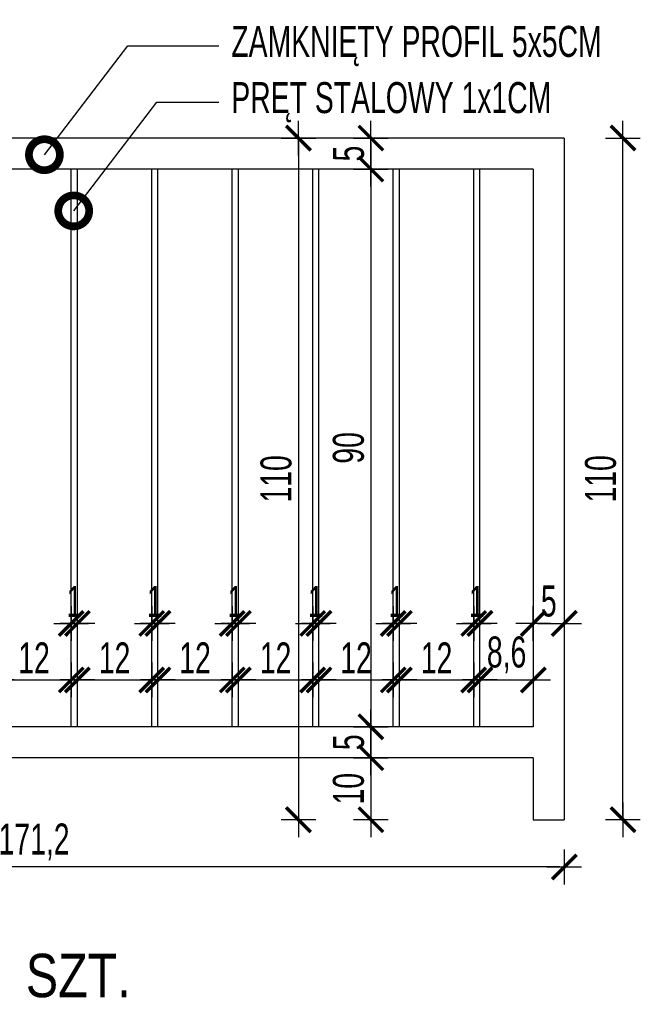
# Model space of a CAD drawing. Header units: millimetres. Extents: x 110792 to 170831, y 17890 to 25890.
# Tile 35 of 44: x 167983 to 168084, y 21352 to 21511. Entities that reach past the tile are written whole.
import ezdxf
from ezdxf import colors
from ezdxf.entities.mleader import LeaderData, LeaderLine
from ezdxf.math import Vec2, Vec3

# ---------------------------------------------------------------- set-up
doc = ezdxf.new("R2010")
doc.units = ezdxf.units.MM
doc.layers.get('DEFPOINTS').update_dxf_attribs({"lineweight": 9})
for name, color, linetype in [('_HSA_OPIS', 43, 'Continuous'), ('_HSA_WIDOKOWE_CIENKIE', 8, 'Continuous'), ('_HSA_WYM_20', 141, 'Continuous'), ('_HSA_ŚCIANY_CIENKIE', 2, 'Continuous')]:
    doc.layers.add(name, color=color, linetype=linetype)
doc.styles.add('ARIAL_20', font='Arial Narrow.ttf', dxfattribs={"width": 0.8, "height": 5})
doc.styles.add('ARIAL_30', font='Arial.ttf', dxfattribs={"width": 0.8, "height": 7})
doc.dimstyles.new('WYM_WEWN_20', dxfattribs={"dimscale": 0.7, "dimtxt": 5, "dimasz": 1, "dimexe": 10, "dimexo": 0, "dimgap": 1.5, "dimtad": 1, "dimdec": 1, "dimrnd": 1e-05, "dimtxsty": 'ARIAL_20', "dimblk": 'Wym-03', "dimcen": 0, "dimdle": 10, "dimse1": 1, "dimse2": 1, "dimclrt": 256, "dimazin": 2, "dimtfac": 1, "dimtdec": 1, "dimtix": 1, "dimtmove": 2, "dimatfit": 0, "dimfxl": 1, "dimtolj": 1, "dimtzin": 0, "dimarcsym": 0})

# ---------------------------------------------------------------- blocks, each defined once
blk = doc.blocks.new('Wym-03')
for p, q in [((0, 4), (0, -4)), ((-4, 0), (4, 0))]:
    blk.add_line(p, q)
blk.add_lwpolyline([(-2.83, -2.83, 0.8, 0.8, 0), (2.83, 2.83, 0.05, 0.05, 0)], format="xyseb")
blk = doc.blocks.new('*D251')
at = {"layer": '_HSA_WYM_20', "color": 0, "lineweight": -2, "transparency": 16777216}
blk.add_line((167980.42, 21404.29), (167991.02, 21404.29), dxfattribs=at)
at = {"layer": 'DEFPOINTS', "color": 0, "transparency": 16777216}
for p in [(167991.72, 21404.29), (167979.72, 21396.74), (167991.72, 21396.74)]:
    blk.add_point(p, dxfattribs=at)
at = {"layer": '_HSA_WYM_20', "color": 0, "lineweight": -2, "transparency": 16777216, "xscale": 0.7, "yscale": 0.7, "zscale": 0.7, "rotation": 180}
blk.add_blockref('Wym-03', (167979.72, 21404.29), dxfattribs=at)
at = {"layer": '_HSA_WYM_20', "color": 0, "lineweight": -2, "transparency": 16777216, "xscale": 0.7, "yscale": 0.7, "zscale": 0.7}
blk.add_blockref('Wym-03', (167991.72, 21404.29), dxfattribs=at)
at = {"layer": '_HSA_WYM_20', "transparency": 16777216, "insert": (167985.72, 21407.85), "char_height": 5, "attachment_point": 5, "style": 'ARIAL_20'}
blk.add_mtext('\\A1;12', dxfattribs=at)
blk = doc.blocks.new('*D252')
at = {"layer": '_HSA_WYM_20', "color": 0, "lineweight": -2, "transparency": 16777216}
for p, q in [((167991.02, 21413.41), (167990.32, 21413.41)), ((167991.72, 21413.41), (167992.72, 21413.41)), ((167993.42, 21413.41), (167994.12, 21413.41))]:
    blk.add_line(p, q, dxfattribs=at)
at = {"layer": 'DEFPOINTS', "color": 0, "transparency": 16777216}
for p in [(167992.72, 21413.41), (167991.72, 21396.74), (167992.72, 21396.74)]:
    blk.add_point(p, dxfattribs=at)
at = {"layer": '_HSA_WYM_20', "color": 0, "lineweight": -2, "transparency": 16777216, "xscale": 0.7, "yscale": 0.7, "zscale": 0.7}
blk.add_blockref('Wym-03', (167991.72, 21413.41), dxfattribs=at)
at = {"layer": '_HSA_WYM_20', "color": 0, "lineweight": -2, "transparency": 16777216, "xscale": 0.7, "yscale": 0.7, "zscale": 0.7, "rotation": 180}
blk.add_blockref('Wym-03', (167992.72, 21413.41), dxfattribs=at)
at = {"layer": '_HSA_WYM_20', "transparency": 16777216, "insert": (167992.22, 21416.97), "char_height": 5, "attachment_point": 5, "style": 'ARIAL_20'}
blk.add_mtext('\\A1;1', dxfattribs=at)
blk = doc.blocks.new('*D253')
at = {"layer": '_HSA_WYM_20', "color": 0, "lineweight": -2, "transparency": 16777216}
blk.add_line((167993.42, 21404.29), (168004.02, 21404.29), dxfattribs=at)
at = {"layer": 'DEFPOINTS', "color": 0, "transparency": 16777216}
for p in [(168004.72, 21404.29), (167992.72, 21396.74), (168004.72, 21396.74)]:
    blk.add_point(p, dxfattribs=at)
at = {"layer": '_HSA_WYM_20', "color": 0, "lineweight": -2, "transparency": 16777216, "xscale": 0.7, "yscale": 0.7, "zscale": 0.7, "rotation": 180}
blk.add_blockref('Wym-03', (167992.72, 21404.29), dxfattribs=at)
at = {"layer": '_HSA_WYM_20', "color": 0, "lineweight": -2, "transparency": 16777216, "xscale": 0.7, "yscale": 0.7, "zscale": 0.7}
blk.add_blockref('Wym-03', (168004.72, 21404.29), dxfattribs=at)
at = {"layer": '_HSA_WYM_20', "transparency": 16777216, "insert": (167998.72, 21407.85), "char_height": 5, "attachment_point": 5, "style": 'ARIAL_20'}
blk.add_mtext('\\A1;12', dxfattribs=at)
blk = doc.blocks.new('*D254')
at = {"layer": '_HSA_WYM_20', "color": 0, "lineweight": -2, "transparency": 16777216}
for p, q in [((168004.02, 21413.41), (168003.32, 21413.41)), ((168004.72, 21413.41), (168005.72, 21413.41)), ((168006.42, 21413.41), (168007.12, 21413.41))]:
    blk.add_line(p, q, dxfattribs=at)
at = {"layer": 'DEFPOINTS', "color": 0, "transparency": 16777216}
for p in [(168005.72, 21413.41), (168004.72, 21396.74), (168005.72, 21396.74)]:
    blk.add_point(p, dxfattribs=at)
at = {"layer": '_HSA_WYM_20', "color": 0, "lineweight": -2, "transparency": 16777216, "xscale": 0.7, "yscale": 0.7, "zscale": 0.7}
blk.add_blockref('Wym-03', (168004.72, 21413.41), dxfattribs=at)
at = {"layer": '_HSA_WYM_20', "color": 0, "lineweight": -2, "transparency": 16777216, "xscale": 0.7, "yscale": 0.7, "zscale": 0.7, "rotation": 180}
blk.add_blockref('Wym-03', (168005.72, 21413.41), dxfattribs=at)
at = {"layer": '_HSA_WYM_20', "transparency": 16777216, "insert": (168005.22, 21416.97), "char_height": 5, "attachment_point": 5, "style": 'ARIAL_20'}
blk.add_mtext('\\A1;1', dxfattribs=at)
blk = doc.blocks.new('*D255')
at = {"layer": '_HSA_WYM_20', "color": 0, "lineweight": -2, "transparency": 16777216}
blk.add_line((168006.42, 21404.29), (168017.02, 21404.29), dxfattribs=at)
at = {"layer": 'DEFPOINTS', "color": 0, "transparency": 16777216}
for p in [(168017.72, 21404.29), (168005.72, 21396.74), (168017.72, 21396.74)]:
    blk.add_point(p, dxfattribs=at)
at = {"layer": '_HSA_WYM_20', "color": 0, "lineweight": -2, "transparency": 16777216, "xscale": 0.7, "yscale": 0.7, "zscale": 0.7, "rotation": 180}
blk.add_blockref('Wym-03', (168005.72, 21404.29), dxfattribs=at)
at = {"layer": '_HSA_WYM_20', "color": 0, "lineweight": -2, "transparency": 16777216, "xscale": 0.7, "yscale": 0.7, "zscale": 0.7}
blk.add_blockref('Wym-03', (168017.72, 21404.29), dxfattribs=at)
at = {"layer": '_HSA_WYM_20', "transparency": 16777216, "insert": (168011.72, 21407.85), "char_height": 5, "attachment_point": 5, "style": 'ARIAL_20'}
blk.add_mtext('\\A1;12', dxfattribs=at)
blk = doc.blocks.new('*D256')
at = {"layer": '_HSA_WYM_20', "color": 0, "lineweight": -2, "transparency": 16777216}
for p, q in [((168017.02, 21413.41), (168016.32, 21413.41)), ((168017.72, 21413.41), (168018.72, 21413.41)), ((168019.42, 21413.41), (168020.12, 21413.41))]:
    blk.add_line(p, q, dxfattribs=at)
at = {"layer": 'DEFPOINTS', "color": 0, "transparency": 16777216}
for p in [(168018.72, 21413.41), (168017.72, 21396.74), (168018.72, 21396.74)]:
    blk.add_point(p, dxfattribs=at)
at = {"layer": '_HSA_WYM_20', "color": 0, "lineweight": -2, "transparency": 16777216, "xscale": 0.7, "yscale": 0.7, "zscale": 0.7}
blk.add_blockref('Wym-03', (168017.72, 21413.41), dxfattribs=at)
at = {"layer": '_HSA_WYM_20', "color": 0, "lineweight": -2, "transparency": 16777216, "xscale": 0.7, "yscale": 0.7, "zscale": 0.7, "rotation": 180}
blk.add_blockref('Wym-03', (168018.72, 21413.41), dxfattribs=at)
at = {"layer": '_HSA_WYM_20', "transparency": 16777216, "insert": (168018.22, 21416.97), "char_height": 5, "attachment_point": 5, "style": 'ARIAL_20'}
blk.add_mtext('\\A1;1', dxfattribs=at)
blk = doc.blocks.new('*D257')
at = {"layer": '_HSA_WYM_20', "color": 0, "lineweight": -2, "transparency": 16777216}
blk.add_line((168019.42, 21404.29), (168030.02, 21404.29), dxfattribs=at)
at = {"layer": 'DEFPOINTS', "color": 0, "transparency": 16777216}
for p in [(168030.72, 21404.29), (168018.72, 21396.74), (168030.72, 21396.74)]:
    blk.add_point(p, dxfattribs=at)
at = {"layer": '_HSA_WYM_20', "color": 0, "lineweight": -2, "transparency": 16777216, "xscale": 0.7, "yscale": 0.7, "zscale": 0.7, "rotation": 180}
blk.add_blockref('Wym-03', (168018.72, 21404.29), dxfattribs=at)
at = {"layer": '_HSA_WYM_20', "color": 0, "lineweight": -2, "transparency": 16777216, "xscale": 0.7, "yscale": 0.7, "zscale": 0.7}
blk.add_blockref('Wym-03', (168030.72, 21404.29), dxfattribs=at)
at = {"layer": '_HSA_WYM_20', "transparency": 16777216, "insert": (168024.72, 21407.85), "char_height": 5, "attachment_point": 5, "style": 'ARIAL_20'}
blk.add_mtext('\\A1;12', dxfattribs=at)
blk = doc.blocks.new('*D258')
at = {"layer": '_HSA_WYM_20', "color": 0, "lineweight": -2, "transparency": 16777216}
for p, q in [((168030.02, 21413.41), (168029.32, 21413.41)), ((168030.72, 21413.41), (168031.72, 21413.41)), ((168032.42, 21413.41), (168033.12, 21413.41))]:
    blk.add_line(p, q, dxfattribs=at)
at = {"layer": 'DEFPOINTS', "color": 0, "transparency": 16777216}
for p in [(168031.72, 21413.41), (168030.72, 21396.74), (168031.72, 21396.74)]:
    blk.add_point(p, dxfattribs=at)
at = {"layer": '_HSA_WYM_20', "color": 0, "lineweight": -2, "transparency": 16777216, "xscale": 0.7, "yscale": 0.7, "zscale": 0.7}
blk.add_blockref('Wym-03', (168030.72, 21413.41), dxfattribs=at)
at = {"layer": '_HSA_WYM_20', "color": 0, "lineweight": -2, "transparency": 16777216, "xscale": 0.7, "yscale": 0.7, "zscale": 0.7, "rotation": 180}
blk.add_blockref('Wym-03', (168031.72, 21413.41), dxfattribs=at)
at = {"layer": '_HSA_WYM_20', "transparency": 16777216, "insert": (168031.22, 21416.97), "char_height": 5, "attachment_point": 5, "style": 'ARIAL_20'}
blk.add_mtext('\\A1;1', dxfattribs=at)
blk = doc.blocks.new('*D259')
at = {"layer": '_HSA_WYM_20', "color": 0, "lineweight": -2, "transparency": 16777216}
blk.add_line((168032.42, 21404.29), (168043.02, 21404.29), dxfattribs=at)
at = {"layer": 'DEFPOINTS', "color": 0, "transparency": 16777216}
for p in [(168043.72, 21404.29), (168031.72, 21396.74), (168043.72, 21396.74)]:
    blk.add_point(p, dxfattribs=at)
at = {"layer": '_HSA_WYM_20', "color": 0, "lineweight": -2, "transparency": 16777216, "xscale": 0.7, "yscale": 0.7, "zscale": 0.7, "rotation": 180}
blk.add_blockref('Wym-03', (168031.72, 21404.29), dxfattribs=at)
at = {"layer": '_HSA_WYM_20', "color": 0, "lineweight": -2, "transparency": 16777216, "xscale": 0.7, "yscale": 0.7, "zscale": 0.7}
blk.add_blockref('Wym-03', (168043.72, 21404.29), dxfattribs=at)
at = {"layer": '_HSA_WYM_20', "transparency": 16777216, "insert": (168037.72, 21407.85), "char_height": 5, "attachment_point": 5, "style": 'ARIAL_20'}
blk.add_mtext('\\A1;12', dxfattribs=at)
blk = doc.blocks.new('*D260')
at = {"layer": '_HSA_WYM_20', "color": 0, "lineweight": -2, "transparency": 16777216}
for p, q in [((168043.02, 21413.41), (168042.32, 21413.41)), ((168043.72, 21413.41), (168044.72, 21413.41)), ((168045.42, 21413.41), (168046.12, 21413.41))]:
    blk.add_line(p, q, dxfattribs=at)
at = {"layer": 'DEFPOINTS', "color": 0, "transparency": 16777216}
for p in [(168044.72, 21413.41), (168043.72, 21396.74), (168044.72, 21396.74)]:
    blk.add_point(p, dxfattribs=at)
at = {"layer": '_HSA_WYM_20', "color": 0, "lineweight": -2, "transparency": 16777216, "xscale": 0.7, "yscale": 0.7, "zscale": 0.7}
blk.add_blockref('Wym-03', (168043.72, 21413.41), dxfattribs=at)
at = {"layer": '_HSA_WYM_20', "color": 0, "lineweight": -2, "transparency": 16777216, "xscale": 0.7, "yscale": 0.7, "zscale": 0.7, "rotation": 180}
blk.add_blockref('Wym-03', (168044.72, 21413.41), dxfattribs=at)
at = {"layer": '_HSA_WYM_20', "transparency": 16777216, "insert": (168044.22, 21416.97), "char_height": 5, "attachment_point": 5, "style": 'ARIAL_20'}
blk.add_mtext('\\A1;1', dxfattribs=at)
blk = doc.blocks.new('*D261')
at = {"layer": '_HSA_WYM_20', "color": 0, "lineweight": -2, "transparency": 16777216}
blk.add_line((168045.42, 21404.29), (168056.02, 21404.29), dxfattribs=at)
at = {"layer": 'DEFPOINTS', "color": 0, "transparency": 16777216}
for p in [(168056.72, 21404.29), (168044.72, 21396.74), (168056.72, 21396.74)]:
    blk.add_point(p, dxfattribs=at)
at = {"layer": '_HSA_WYM_20', "color": 0, "lineweight": -2, "transparency": 16777216, "xscale": 0.7, "yscale": 0.7, "zscale": 0.7, "rotation": 180}
blk.add_blockref('Wym-03', (168044.72, 21404.29), dxfattribs=at)
at = {"layer": '_HSA_WYM_20', "color": 0, "lineweight": -2, "transparency": 16777216, "xscale": 0.7, "yscale": 0.7, "zscale": 0.7}
blk.add_blockref('Wym-03', (168056.72, 21404.29), dxfattribs=at)
at = {"layer": '_HSA_WYM_20', "transparency": 16777216, "insert": (168050.72, 21407.85), "char_height": 5, "attachment_point": 5, "style": 'ARIAL_20'}
blk.add_mtext('\\A1;12', dxfattribs=at)
blk = doc.blocks.new('*D262')
at = {"layer": '_HSA_WYM_20', "color": 0, "lineweight": -2, "transparency": 16777216}
for p, q in [((168056.02, 21413.41), (168055.32, 21413.41)), ((168056.72, 21413.41), (168057.72, 21413.41)), ((168058.42, 21413.41), (168059.12, 21413.41))]:
    blk.add_line(p, q, dxfattribs=at)
at = {"layer": 'DEFPOINTS', "color": 0, "transparency": 16777216}
for p in [(168057.72, 21413.41), (168056.72, 21396.74), (168057.72, 21396.74)]:
    blk.add_point(p, dxfattribs=at)
at = {"layer": '_HSA_WYM_20', "color": 0, "lineweight": -2, "transparency": 16777216, "xscale": 0.7, "yscale": 0.7, "zscale": 0.7}
blk.add_blockref('Wym-03', (168056.72, 21413.41), dxfattribs=at)
at = {"layer": '_HSA_WYM_20', "color": 0, "lineweight": -2, "transparency": 16777216, "xscale": 0.7, "yscale": 0.7, "zscale": 0.7, "rotation": 180}
blk.add_blockref('Wym-03', (168057.72, 21413.41), dxfattribs=at)
at = {"layer": '_HSA_WYM_20', "transparency": 16777216, "insert": (168057.22, 21416.97), "char_height": 5, "attachment_point": 5, "style": 'ARIAL_20'}
blk.add_mtext('\\A1;1', dxfattribs=at)
blk = doc.blocks.new('*D263')
at = {"layer": '_HSA_WYM_20', "color": 0, "lineweight": -2, "transparency": 16777216}
blk.add_line((168058.42, 21404.29), (168065.64, 21404.29), dxfattribs=at)
at = {"layer": 'DEFPOINTS', "color": 0, "transparency": 16777216}
for p in [(168066.34, 21404.29), (168057.72, 21396.74), (168066.34, 21396.74)]:
    blk.add_point(p, dxfattribs=at)
at = {"layer": '_HSA_WYM_20', "color": 0, "lineweight": -2, "transparency": 16777216, "xscale": 0.7, "yscale": 0.7, "zscale": 0.7, "rotation": 180}
blk.add_blockref('Wym-03', (168057.72, 21404.29), dxfattribs=at)
at = {"layer": '_HSA_WYM_20', "color": 0, "lineweight": -2, "transparency": 16777216, "xscale": 0.7, "yscale": 0.7, "zscale": 0.7}
blk.add_blockref('Wym-03', (168066.34, 21404.29), dxfattribs=at)
at = {"layer": '_HSA_WYM_20', "transparency": 16777216, "insert": (168062.03, 21408.34), "char_height": 5, "attachment_point": 5, "style": 'ARIAL_20'}
blk.add_mtext('\\A1;8,6', dxfattribs=at)
blk = doc.blocks.new('*D264')
at = {"layer": '_HSA_WYM_20', "color": 0, "lineweight": -2, "transparency": 16777216}
blk.add_line((168067.04, 21413.41), (168070.64, 21413.41), dxfattribs=at)
at = {"layer": 'DEFPOINTS', "color": 0, "transparency": 16777216}
for p in [(168071.34, 21413.41), (168066.34, 21396.74), (168071.34, 21396.74)]:
    blk.add_point(p, dxfattribs=at)
at = {"layer": '_HSA_WYM_20', "color": 0, "lineweight": -2, "transparency": 16777216, "xscale": 0.7, "yscale": 0.7, "zscale": 0.7, "rotation": 180}
blk.add_blockref('Wym-03', (168066.34, 21413.41), dxfattribs=at)
at = {"layer": '_HSA_WYM_20', "color": 0, "lineweight": -2, "transparency": 16777216, "xscale": 0.7, "yscale": 0.7, "zscale": 0.7}
blk.add_blockref('Wym-03', (168071.34, 21413.41), dxfattribs=at)
at = {"layer": '_HSA_WYM_20', "transparency": 16777216, "insert": (168068.84, 21417), "char_height": 5, "attachment_point": 5, "style": 'ARIAL_20'}
blk.add_mtext('\\A1;5', dxfattribs=at)
blk = doc.blocks.new('*D265')
at = {"layer": '_HSA_WYM_20', "color": 0, "lineweight": -2, "transparency": 16777216}
blk.add_line((168040.11, 21491.04), (168040.11, 21487.44), dxfattribs=at)
at = {"layer": 'DEFPOINTS', "color": 0, "transparency": 16777216}
for p in [(168043.72, 21491.74), (168040.11, 21486.74), (168043.72, 21486.74)]:
    blk.add_point(p, dxfattribs=at)
at = {"layer": '_HSA_WYM_20', "color": 0, "lineweight": -2, "transparency": 16777216, "xscale": 0.7, "yscale": 0.7, "zscale": 0.7}
for p, rotation in [((168040.11, 21491.74), 90), ((168040.11, 21486.74), 270)]:
    blk.add_blockref('Wym-03', p, dxfattribs=dict(at, rotation=rotation))
at = {"layer": '_HSA_WYM_20', "transparency": 16777216, "insert": (168036.52, 21489.24), "char_height": 5, "attachment_point": 5, "rotation": 90, "style": 'ARIAL_20'}
blk.add_mtext('\\A1;5', dxfattribs=at)
blk = doc.blocks.new('*D266')
at = {"layer": '_HSA_WYM_20', "color": 0, "lineweight": -2, "transparency": 16777216}
blk.add_line((168040.11, 21486.04), (168040.11, 21397.44), dxfattribs=at)
at = {"layer": 'DEFPOINTS', "color": 0, "transparency": 16777216}
for p in [(168043.72, 21486.74), (168040.11, 21396.74), (168043.72, 21396.74)]:
    blk.add_point(p, dxfattribs=at)
at = {"layer": '_HSA_WYM_20', "color": 0, "lineweight": -2, "transparency": 16777216, "xscale": 0.7, "yscale": 0.7, "zscale": 0.7}
for p, rotation in [((168040.11, 21486.74), 90), ((168040.11, 21396.74), 270)]:
    blk.add_blockref('Wym-03', p, dxfattribs=dict(at, rotation=rotation))
at = {"layer": '_HSA_WYM_20', "transparency": 16777216, "insert": (168036.51, 21441.74), "char_height": 5, "attachment_point": 5, "rotation": 90, "style": 'ARIAL_20'}
blk.add_mtext('\\A1;90', dxfattribs=at)
blk = doc.blocks.new('*D267')
at = {"layer": '_HSA_WYM_20', "color": 0, "lineweight": -2, "transparency": 16777216}
blk.add_line((168040.11, 21396.04), (168040.11, 21392.44), dxfattribs=at)
at = {"layer": 'DEFPOINTS', "color": 0, "transparency": 16777216}
for p in [(168043.72, 21396.74), (168040.11, 21391.74), (168043.72, 21391.74)]:
    blk.add_point(p, dxfattribs=at)
at = {"layer": '_HSA_WYM_20', "color": 0, "lineweight": -2, "transparency": 16777216, "xscale": 0.7, "yscale": 0.7, "zscale": 0.7}
for p, rotation in [((168040.11, 21396.74), 90), ((168040.11, 21391.74), 270)]:
    blk.add_blockref('Wym-03', p, dxfattribs=dict(at, rotation=rotation))
at = {"layer": '_HSA_WYM_20', "transparency": 16777216, "insert": (168036.52, 21394.24), "char_height": 5, "attachment_point": 5, "rotation": 90, "style": 'ARIAL_20'}
blk.add_mtext('\\A1;5', dxfattribs=at)
blk = doc.blocks.new('*D268')
at = {"layer": '_HSA_WYM_20', "color": 0, "lineweight": -2, "transparency": 16777216}
blk.add_line((168040.11, 21391.04), (168040.11, 21382.44), dxfattribs=at)
at = {"layer": 'DEFPOINTS', "color": 0, "transparency": 16777216}
for p in [(168043.72, 21391.74), (168040.11, 21381.74), (168066.34, 21381.74)]:
    blk.add_point(p, dxfattribs=at)
at = {"layer": '_HSA_WYM_20', "color": 0, "lineweight": -2, "transparency": 16777216, "xscale": 0.7, "yscale": 0.7, "zscale": 0.7}
for p, rotation in [((168040.11, 21391.74), 90), ((168040.11, 21381.74), 270)]:
    blk.add_blockref('Wym-03', p, dxfattribs=dict(at, rotation=rotation))
at = {"layer": '_HSA_WYM_20', "transparency": 16777216, "insert": (168036.51, 21386.74), "char_height": 5, "attachment_point": 5, "rotation": 90, "style": 'ARIAL_20'}
blk.add_mtext('\\A1;10', dxfattribs=at)
blk = doc.blocks.new('*D269')
at = {"layer": '_HSA_WYM_20', "color": 0, "lineweight": -2, "transparency": 16777216}
blk.add_line((168028.42, 21491.04), (168028.42, 21382.44), dxfattribs=at)
at = {"layer": 'DEFPOINTS', "color": 0, "transparency": 16777216}
for p in [(168040.11, 21491.74), (168028.42, 21381.74), (168040.11, 21381.74)]:
    blk.add_point(p, dxfattribs=at)
at = {"layer": '_HSA_WYM_20', "color": 0, "lineweight": -2, "transparency": 16777216, "xscale": 0.7, "yscale": 0.7, "zscale": 0.7}
for p, rotation in [((168028.42, 21491.74), 90), ((168028.42, 21381.74), 270)]:
    blk.add_blockref('Wym-03', p, dxfattribs=dict(at, rotation=rotation))
at = {"layer": '_HSA_WYM_20', "transparency": 16777216, "insert": (168024.82, 21436.74), "char_height": 5, "attachment_point": 5, "rotation": 90, "style": 'ARIAL_20'}
blk.add_mtext('\\A1;110', dxfattribs=at)
blk = doc.blocks.new('*D270')
at = {"layer": '_HSA_WYM_20', "color": 0, "lineweight": -2, "transparency": 16777216}
blk.add_line((168070.64, 21374.11), (167900.81, 21374.11), dxfattribs=at)
at = {"layer": 'DEFPOINTS', "color": 0, "transparency": 16777216}
for p in [(167900.11, 21381.74), (168071.34, 21381.74), (167900.11, 21374.11)]:
    blk.add_point(p, dxfattribs=at)
at = {"layer": '_HSA_WYM_20', "color": 0, "lineweight": -2, "transparency": 16777216, "xscale": 0.7, "yscale": 0.7, "zscale": 0.7, "rotation": 180}
blk.add_blockref('Wym-03', (167900.11, 21374.11), dxfattribs=at)
at = {"layer": '_HSA_WYM_20', "color": 0, "lineweight": -2, "transparency": 16777216, "xscale": 0.7, "yscale": 0.7, "zscale": 0.7}
blk.add_blockref('Wym-03', (168071.34, 21374.11), dxfattribs=at)
at = {"layer": '_HSA_WYM_20', "transparency": 16777216, "insert": (167985.72, 21378.16), "char_height": 5, "attachment_point": 5, "style": 'ARIAL_20'}
blk.add_mtext('\\A1;171,2', dxfattribs=at)
blk = doc.blocks.new('*D363')
at = {"layer": '_HSA_WYM_20', "color": 0, "lineweight": -2, "transparency": 16777216}
blk.add_line((168080.82, 21382.44), (168080.82, 21491.04), dxfattribs=at)
at = {"layer": 'DEFPOINTS', "color": 0, "transparency": 16777216}
for p in [(168071.34, 21491.74), (168080.82, 21491.74), (168071.34, 21381.74)]:
    blk.add_point(p, dxfattribs=at)
at = {"layer": '_HSA_WYM_20', "color": 0, "lineweight": -2, "transparency": 16777216, "xscale": 0.7, "yscale": 0.7, "zscale": 0.7}
for p, rotation in [((168080.82, 21491.74), 90), ((168080.82, 21381.74), 270)]:
    blk.add_blockref('Wym-03', p, dxfattribs=dict(at, rotation=rotation))
at = {"layer": '_HSA_WYM_20', "transparency": 16777216, "insert": (168077.22, 21436.74), "char_height": 5, "attachment_point": 5, "rotation": 90, "style": 'ARIAL_20'}
blk.add_mtext('\\A1;110', dxfattribs=at)
blk = doc.blocks.new('_DotSmall')
at = {"color": 0, "linetype": 'ByBlock', "const_width": 0.5}
blk.add_lwpolyline([(-0.0625, 0, 1), (0.0625, 0, 1)], format="xyb", close=True, dxfattribs=at)

msp = doc.modelspace()

# ---------------------------------------------------------------- linework, layer by layer
at = {"layer": '_HSA_WIDOKOWE_CIENKIE'}
for p, q in [((167991.72, 21396.74), (167991.72, 21486.74)), ((167992.72, 21396.74), (167992.72, 21486.74)), ((168004.72, 21396.74), (168004.72, 21486.74)), ((168005.72, 21396.74), (168005.72, 21486.74)), ((168017.72, 21396.74), (168017.72, 21486.74)), ((168018.72, 21396.74), (168018.72, 21486.74)), ((168030.72, 21396.74), (168030.72, 21486.74)), ((168031.72, 21396.74), (168031.72, 21486.74)), ((168043.72, 21396.74), (168043.72, 21486.74)), ((168044.72, 21396.74), (168044.72, 21486.74)), ((168056.72, 21396.74), (168056.72, 21486.74)), ((168057.72, 21396.74), (168057.72, 21486.74))]:
    msp.add_line(p, q, dxfattribs=at)
at = {"layer": '_HSA_ŚCIANY_CIENKIE', "ltscale": 10}
for p, q in [((168071.34, 21491.74), (167900.11, 21491.74)), ((168071.34, 21491.74), (168071.34, 21381.74)), ((168066.34, 21486.74), (167905.11, 21486.74)), ((168066.34, 21486.74), (168066.34, 21396.74)), ((168066.34, 21391.74), (168066.34, 21381.74)), ((168066.34, 21381.74), (168071.34, 21381.74))]:
    msp.add_line(p, q, dxfattribs=at)
for points in [[(168066.34, 21396.74), (167905.11, 21396.74)], [(168066.34, 21391.74), (167905.11, 21391.74)]]:
    msp.add_lwpolyline(points, dxfattribs=at)

# ---------------------------------------------------------------- texts
at = {"layer": '_HSA_OPIS', "insert": (167902.49, 21371.77), "char_height": 7, "attachment_point": 1, "style": 'ARIAL_30'}
msp.add_mtext_dynamic_manual_height_columns('BALUSTRADA BL2\\P^I- WYKONAĆ 1 SZT.', width=122.8597, gutter_width=50, heights=[0], dxfattribs=at)

# ---------------------------------------------------------------- dimensions: what is measured, and where the dimension line sits
at = {"layer": '_HSA_WYM_20'}
for p1, p2, distance, picture, middle in [((168040.11, 21491.74), (168040.11, 21381.74), -11.69, '*D269', (168024.82, 21436.74)), ((168043.72, 21491.74), (168043.72, 21486.74), -3.62, '*D265', (168036.52, 21489.24)), ((168071.34, 21381.74), (168071.34, 21491.74), -9.48, '*D363', (168077.22, 21436.74)), ((167991.72, 21396.74), (167992.72, 21396.74), 16.67, '*D252', (167992.22, 21416.97)), ((168004.72, 21396.74), (168005.72, 21396.74), 16.67, '*D254', (168005.22, 21416.97)), ((168017.72, 21396.74), (168018.72, 21396.74), 16.67, '*D256', (168018.22, 21416.97)), ((168030.72, 21396.74), (168031.72, 21396.74), 16.67, '*D258', (168031.22, 21416.97)), ((168043.72, 21396.74), (168044.72, 21396.74), 16.67, '*D260', (168044.22, 21416.97)), ((168056.72, 21396.74), (168057.72, 21396.74), 16.67, '*D262', (168057.22, 21416.97)), ((168066.34, 21396.74), (168071.34, 21396.74), 16.67, '*D264', (168068.84, 21417)), ((167979.72, 21396.74), (167991.72, 21396.74), 7.55, '*D251', (167985.72, 21407.85)), ((167992.72, 21396.74), (168004.72, 21396.74), 7.55, '*D253', (167998.72, 21407.85)), ((168005.72, 21396.74), (168017.72, 21396.74), 7.55, '*D255', (168011.72, 21407.85)), ((168018.72, 21396.74), (168030.72, 21396.74), 7.55, '*D257', (168024.72, 21407.85)), ((168031.72, 21396.74), (168043.72, 21396.74), 7.55, '*D259', (168037.72, 21407.85)), ((168044.72, 21396.74), (168056.72, 21396.74), 7.55, '*D261', (168050.72, 21407.85)), ((168057.72, 21396.74), (168066.34, 21396.74), 7.55, '*D263', (168062.03, 21408.34)), ((168071.34, 21381.74), (167900.11, 21381.74), 7.64, '*D270', (167985.72, 21378.16))]:
    dim = msp.add_aligned_dim(p1=p1, p2=p2, distance=distance, dimstyle='WYM_WEWN_20', dxfattribs=at)
    dim.commit()
    dim.dimension.update_dxf_attribs({"geometry": picture, "text_midpoint": middle})
for base, p1, p2, picture, middle in [((168040.11, 21396.74), (168043.72, 21486.74), (168043.72, 21396.74), '*D266', (168036.51, 21441.74)), ((168040.11, 21391.74), (168043.72, 21396.74), (168043.72, 21391.74), '*D267', (168036.52, 21394.24)), ((168040.11, 21381.74), (168043.72, 21391.74), (168066.34, 21381.74), '*D268', (168036.51, 21386.74))]:
    dim = msp.add_linear_dim(base=base, p1=p1, p2=p2, angle=90, dimstyle='WYM_WEWN_20', dxfattribs=at)
    dim.commit()
    dim.dimension.update_dxf_attribs({"geometry": picture, "text_midpoint": middle})

# ---------------------------------------------------------------- leaders
at = {"layer": '_HSA_OPIS'}
ml = msp.add_multileader_mtext('Standard', dxfattribs=at)
ml.set_content('ZAMKNIĘTY PROFIL 5x5CM', color=256, style='ARIAL_20')
ml.set_leader_properties()
ml.set_arrow_properties(name='DOTSMALL')
ml.build(insert=Vec2(0, 0))
ml.multileader.update_dxf_attribs({"dogleg_length": 10, "arrow_head_size": 10})
ctx = ml.context
ctx.base_point, ctx.char_height, ctx.arrow_head_size, ctx.plane_origin = Vec3(168015.57, 21506.61), 5, 10, Vec3(168746.39, 22398.36)
notes = []
notes.append((ctx, [(0, (1, 1, 0), (168000.84, 21506.61), (1, 0), 14.73, [(0, [(167987.39, 21489.05)], 0, [])])]))
ctx.mtext.insert, ctx.mtext.rotation, ctx.mtext.width, ctx.mtext.defined_height = Vec3(168017.57, 21509.84), -6.283185, 62.1142, 21.23
ml = msp.add_multileader_mtext('Standard', dxfattribs=at)
ml.set_content('PRĘT STALOWY 1x1CM', color=256, style='ARIAL_20')
ml.set_leader_properties()
ml.set_arrow_properties(name='DOTSMALL')
ml.build(insert=Vec2(0, 0))
ml.multileader.update_dxf_attribs({"dogleg_length": 10, "arrow_head_size": 10})
ctx = ml.context
ctx.base_point, ctx.char_height, ctx.arrow_head_size, ctx.plane_origin = Vec3(168015.57, 21497.55), 5, 10, Vec3(168751.12, 22389.3)
notes.append((ctx, [(0, (1, 1, 0), (168005.57, 21497.55), (1, 0), 10, [(0, [(167992.12, 21479.99)], 0, [])])]))
ctx.mtext.insert, ctx.mtext.rotation, ctx.mtext.width, ctx.mtext.defined_height = Vec3(168017.57, 21500.77), -6.283185, 62.1142, 21.23
for ctx, leaders in notes:
    for number, flags, end, landing, length, lines in leaders:
        leader = LeaderData()
        leader.index, (leader.has_last_leader_line, leader.has_dogleg_vector, leader.attachment_direction) = number, flags
        leader.last_leader_point, leader.dogleg_vector, leader.dogleg_length = Vec3(end), Vec3(landing), length
        for number, points, colour, breaks in lines:
            line = LeaderLine()
            line.index, line.vertices, line.color, line.breaks = number, Vec3.list(points), colors.encode_raw_color(colour), breaks
            leader.lines.append(line)
        ctx.leaders.append(leader)

doc.saveas('drawing.dxf')
